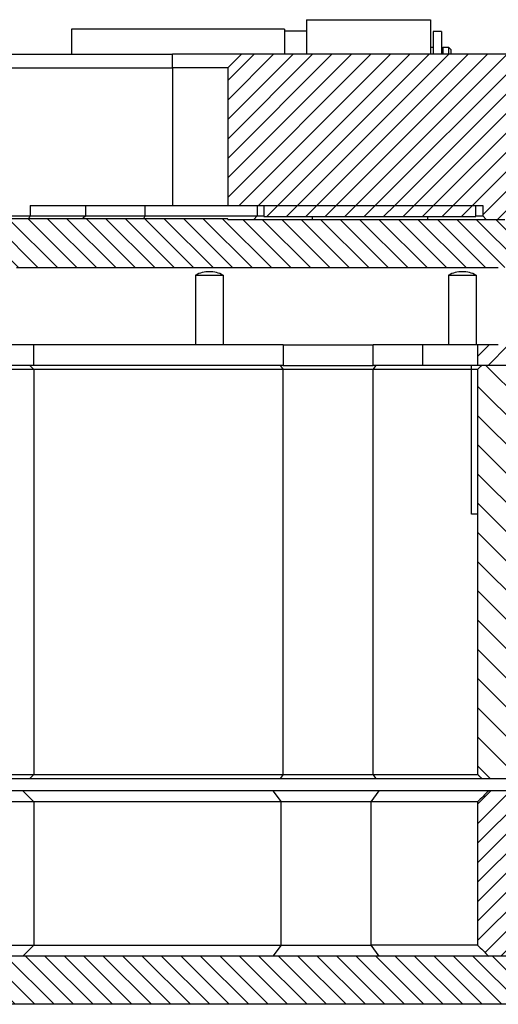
# Model space of a CAD drawing. Extents: x -1809 to 6113, y -4129 to 1471.
# Tile 81 of 197: x 3026 to 3061, y -2823 to -2751. Entities that reach past the tile are written whole.
import ezdxf

# ---------------------------------------------------------------- set-up
doc = ezdxf.new("R2010")
doc.units = 0
doc.linetypes.add('DASHED', pattern=[15, 7, -8])
doc.layers.get('0').update_dxf_attribs({"linetype": 'CONTINUOUS'})
doc.layers.add('1', color=7, linetype='CONTINUOUS')
pattern_1 = [(224.99999999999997, (-1117.569989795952, -6668.135432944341), (0.7071067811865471, -0.7071067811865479), [])]
pattern_2 = [(134.99999999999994, (-1117.569989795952, -6668.135432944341), (-0.7071067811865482, -0.7071067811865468), [])]

# ---------------------------------------------------------------- blocks, each defined once
blk = doc.blocks.new('Z-STACK', base_point=(-660.9662464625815, -2918.356431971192))
at = {"linetype": 'CONTINUOUS'}
h = blk.add_hatch(dxfattribs=at)
h.set_pattern_fill('USER', color=1, angle=224.99999999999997, pattern_type=0)
h.set_pattern_definition(pattern_1)
edge = h.paths.add_edge_path()
edge.add_line((3042.171336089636, -2753.542867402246), (3041.171336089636, -2754.542867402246))
edge.add_line((3041.171336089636, -2754.542867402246), (3041.171336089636, -2764.542867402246))
edge.add_line((3041.171336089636, -2764.542867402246), (3043.311336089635, -2764.542867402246))
edge.add_line((3043.311336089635, -2764.542867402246), (3043.811336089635, -2764.542867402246))
edge.add_line((3043.811336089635, -2764.542867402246), (3047.311336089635, -2764.542867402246))
edge.add_line((3047.311336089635, -2764.542867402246), (3049.311336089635, -2764.542867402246))
edge.add_line((3049.311336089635, -2764.542867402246), (3053.711336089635, -2764.542867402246))
edge.add_line((3053.711336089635, -2764.542867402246), (3055.711336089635, -2764.542867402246))
edge.add_line((3055.711336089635, -2764.542867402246), (3059.211336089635, -2764.542867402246))
edge.add_line((3059.211336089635, -2764.542867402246), (3059.711336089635, -2764.542867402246))
edge.add_line((3059.711336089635, -2764.542867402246), (3059.711336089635, -2765.292867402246))
edge.add_line((3059.711336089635, -2765.292867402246), (3059.961336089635, -2765.542867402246))
edge.add_line((3059.961336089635, -2765.542867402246), (3061.311336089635, -2765.542867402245))
edge.add_line((3061.311336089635, -2765.542867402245), (3062.128493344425, -2765.542867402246))
edge.add_spline(control_points=[(3062.128493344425, -2765.542867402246), (3062.1709188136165, -2765.501199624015), (3062.255770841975, -2765.4178651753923), (3062.3406250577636, -2765.3345329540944), (3062.383052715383, -2765.292867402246)], knot_values=[0, 0, 0, 0, 0.17839595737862, 0.35679191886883, 0.35679191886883, 0.35679191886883, 0.35679191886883], degree=3, periodic=0)
edge.add_line((3062.383052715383, -2765.292867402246), (3062.383052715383, -2759.542867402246))
edge.add_line((3062.383052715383, -2759.542867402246), (3073.311336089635, -2759.542867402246))
edge.add_line((3073.311336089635, -2759.542867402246), (3073.311336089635, -2755.542867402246))
edge.add_line((3073.311336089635, -2755.542867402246), (3071.311336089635, -2753.542867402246))
edge.add_line((3071.311336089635, -2753.542867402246), (3042.171336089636, -2753.542867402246))
h = blk.add_hatch(dxfattribs=at)
h.set_pattern_fill('USER', color=1, angle=224.99999999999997, pattern_type=0)
h.set_pattern_definition(pattern_1)
h.paths.add_polyline_path([(3055.113847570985, -2765.342867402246), (3056.861336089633, -2765.342867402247), (3059.211336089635, -2765.342867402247), (3059.211336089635, -2764.542867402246), (3055.711336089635, -2764.542867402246), (3053.711336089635, -2764.542867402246), (3049.311336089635, -2764.542867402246), (3047.311336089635, -2764.542867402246), (3043.811336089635, -2764.542867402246), (3043.811336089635, -2765.342867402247), (3052.561336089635, -2765.342867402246), (3054.308824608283, -2765.342867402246), (3054.603483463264, -2765.342867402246), (3054.952900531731, -2765.342867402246), (3055.005994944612, -2765.342867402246)])
h = blk.add_hatch(dxfattribs=at)
h.set_pattern_fill('USER', color=3, angle=134.99999999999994, pattern_type=0)
h.set_pattern_definition(pattern_2)
h.paths.add_polyline_path([(3004.254333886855, -2769.042867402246), (3014.261336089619, -2769.042867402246), (3015.66133608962, -2769.042867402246), (3016.90133608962, -2769.042867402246), (3018.10133608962, -2769.042867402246), (3019.341336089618, -2769.042867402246), (3020.741336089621, -2769.042867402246), (3021.98133608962, -2769.042867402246), (3023.181336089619, -2769.042867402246), (3024.421336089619, -2769.042867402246), (3025.82133608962, -2769.042867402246), (3027.06133608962, -2769.042867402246), (3028.261336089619, -2769.042867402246), (3029.501336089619, -2769.042867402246), (3030.90133608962, -2769.042867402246), (3032.14133608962, -2769.042867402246), (3033.341336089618, -2769.042867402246), (3034.581336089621, -2769.042867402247), (3035.98133608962, -2769.042867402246), (3037.221336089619, -2769.042867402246), (3038.421336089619, -2769.042867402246), (3039.661336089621, -2769.042867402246), (3041.06133608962, -2769.042867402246), (3042.301336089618, -2769.042867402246), (3043.501336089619, -2769.042867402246), (3044.741336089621, -2769.042867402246), (3046.14133608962, -2769.042867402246), (3047.381336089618, -2769.042867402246), (3048.58133608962, -2769.042867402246), (3049.82133608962, -2769.042867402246), (3051.221336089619, -2769.042867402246), (3052.461336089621, -2769.042867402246), (3053.66133608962, -2769.042867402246), (3054.90133608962, -2769.042867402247), (3056.301336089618, -2769.042867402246), (3060.842227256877, -2769.042867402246), (3062.383052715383, -2769.042867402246), (3062.383052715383, -2765.542867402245), (3062.128493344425, -2765.542867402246), (3061.311336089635, -2765.542867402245), (3059.961336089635, -2765.542867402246), (3059.061336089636, -2765.542867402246), (3055.711336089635, -2765.542867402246), (3047.311336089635, -2765.542867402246), (3043.061336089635, -2765.542867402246), (3041.171336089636, -2765.542867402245), (3041.171336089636, -2765.492867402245), (3003.301336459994, -2765.492867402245), (3003.301336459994, -2765.542867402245), (3003.301336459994, -2769.042867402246)])
h = blk.add_hatch(dxfattribs=at)
h.set_pattern_fill('USER', color=1, angle=224.99999999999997, pattern_type=0)
h.set_pattern_definition(pattern_1)
h.paths.add_polyline_path([(3060.842227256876, -2774.642867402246), (3060.31038432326, -2774.642867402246), (3059.330046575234, -2774.642867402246), (3059.330046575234, -2776.142867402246), (3059.635184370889, -2776.142867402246), (3060.31038432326, -2776.142867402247), (3060.842227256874, -2776.142867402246), (3063.095962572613, -2776.142867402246), (3063.401561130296, -2776.142867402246), (3063.401561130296, -2774.642867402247)])
h = blk.add_hatch(dxfattribs=at)
h.set_pattern_fill('USER', color=4, scale=1.5, angle=134.99999999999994, pattern_type=0)
h.set_pattern_definition([(134.99999999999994, (-1117.569989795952, -6668.135432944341), (-1.0606601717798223, -1.0606601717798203), [])])
edge = h.paths.add_edge_path()
edge.add_line((3060.31038432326, -2776.142867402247), (3059.635184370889, -2776.142867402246))
edge.add_spline(control_points=[(3059.635184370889, -2776.142867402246), (3059.584326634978, -2776.1928659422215), (3059.482612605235, -2776.2928644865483), (3059.380901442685, -2776.3928659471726), (3059.330046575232, -2776.442867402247)], knot_values=[0, 0, 0, 0, 0.21395623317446, 0.42791246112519, 0.42791246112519, 0.42791246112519, 0.42791246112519], degree=3, periodic=0)
edge.add_line((3059.330046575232, -2776.442867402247), (3059.330046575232, -2805.842867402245))
edge.add_spline(control_points=[(3059.330046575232, -2805.842867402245), (3059.380901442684, -2805.892868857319), (3059.4826126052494, -2805.9928703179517), (3059.584326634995, -2806.092868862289), (3059.635184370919, -2806.142867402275)], knot_values=[0, 0, 0, 0, 0.21395622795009, 0.42791246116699, 0.42791246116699, 0.42791246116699, 0.42791246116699], degree=3, periodic=0)
edge.add_line((3059.635184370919, -2806.142867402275), (3062.077584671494, -2806.142867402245))
edge.add_spline(control_points=[(3062.077584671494, -2806.142867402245), (3062.128494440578, -2806.092865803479), (3062.2303155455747, -2805.9928641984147), (3062.332139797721, -2805.892865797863), (3062.383052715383, -2805.842867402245)], knot_values=[0, 0, 0, 0, 0.21407400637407, 0.42814801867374, 0.42814801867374, 0.42814801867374, 0.42814801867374], degree=3, periodic=0)
edge.add_line((3062.383052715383, -2805.842867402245), (3062.383052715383, -2797.142867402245))
edge.add_line((3062.383052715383, -2797.142867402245), (3075.868876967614, -2797.142867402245))
edge.add_spline(control_points=[(3075.868876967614, -2797.142867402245), (3075.9201618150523, -2797.092864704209), (3076.0227341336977, -2796.99286199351), (3076.1253117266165, -2796.892864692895), (3076.1766018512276, -2796.8428674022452)], knot_values=[0, 0, 0, 0, 0.21488054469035, 0.42976110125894, 0.42976110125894, 0.42976110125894, 0.42976110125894], degree=3, periodic=0)
edge.add_line((3076.176601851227, -2796.842867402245), (3076.176601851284, -2793.442867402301))
edge.add_spline(control_points=[(3076.1766018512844, -2793.4428674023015), (3076.125311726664, -2793.3928701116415), (3076.0227341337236, -2793.292872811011), (3075.920161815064, -2793.19287010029), (3075.868876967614, -2793.142867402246)], knot_values=[0, 0, 0, 0, 0.2148805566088, 0.42976110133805, 0.42976110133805, 0.42976110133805, 0.42976110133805], degree=3, periodic=0)
edge.add_line((3075.868876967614, -2793.142867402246), (3063.401561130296, -2793.142867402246))
edge.add_line((3063.401561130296, -2793.142867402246), (3063.401561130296, -2776.442867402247))
edge.add_spline(control_points=[(3063.4015611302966, -2776.4428674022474), (3063.350626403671, -2776.392869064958), (3063.248758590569, -2776.2928707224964), (3063.1468940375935, -2776.1928690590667), (3063.095962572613, -2776.142867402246)], knot_values=[0, 0, 0, 0, 0.21412057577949, 0.42824114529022, 0.42824114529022, 0.42824114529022, 0.42824114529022], degree=3, periodic=0)
edge.add_line((3063.095962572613, -2776.142867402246), (3060.842227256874, -2776.142867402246))
edge.add_line((3060.842227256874, -2776.142867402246), (3060.31038432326, -2776.142867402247))
h = blk.add_hatch(dxfattribs=at)
h.set_pattern_fill('USER', color=5, angle=224.99999999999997, pattern_type=0)
h.set_pattern_definition(pattern_1)
edge = h.paths.add_edge_path()
edge.add_line((3064.930163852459, -2819.042867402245), (3060.143825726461, -2819.042867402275))
edge.add_spline(control_points=[(3060.143825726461, -2819.042867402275), (3060.008185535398, -2818.9095445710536), (3059.736915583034, -2818.642888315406), (3059.46566619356, -2818.3762111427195), (3059.330046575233, -2818.242867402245)], knot_values=[0, 0, 0, 0, 0.57057790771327, 1.14115577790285, 1.14115577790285, 1.14115577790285, 1.14115577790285], degree=3, periodic=0)
edge.add_line((3059.330046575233, -2818.242867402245), (3059.330046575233, -2807.842867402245))
edge.add_spline(control_points=[(3059.330046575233, -2807.842867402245), (3059.4656661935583, -2807.7095236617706), (3059.7369155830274, -2807.442846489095), (3060.0081855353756, -2807.176190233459), (3060.14382572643, -2807.042867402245)], knot_values=[0, 0, 0, 0, 0.57057787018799, 1.14115577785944, 1.14115577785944, 1.14115577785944, 1.14115577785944], degree=3, periodic=0)
edge.add_line((3060.14382572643, -2807.042867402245), (3063.401561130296, -2807.042867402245))
edge.add_line((3063.401561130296, -2807.042867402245), (3064.930163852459, -2807.042867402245))
edge.add_spline(control_points=[(3064.930163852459, -2807.042867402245), (3065.0151201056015, -2807.1262056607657), (3065.1850374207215, -2807.2928772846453), (3065.354964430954, -2807.4595390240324), (3065.439930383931, -2807.542867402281)], knot_values=[0, 0, 0, 0, 0.35702307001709, 0.714046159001, 0.714046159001, 0.714046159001, 0.714046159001], degree=3, periodic=0)
edge.add_line((3065.439930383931, -2807.542867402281), (3065.439930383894, -2818.542867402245))
edge.add_spline(control_points=[(3065.439930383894, -2818.542867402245), (3065.354964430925, -2818.6261957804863), (3065.185037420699, -2818.792857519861), (3065.0151201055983, -2818.9595291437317), (3064.930163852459, -2819.042867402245)], knot_values=[0, 0, 0, 0, 0.35702308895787, 0.71404615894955, 0.71404615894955, 0.71404615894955, 0.71404615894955], degree=3, periodic=0)
h = blk.add_hatch(dxfattribs=at)
h.set_pattern_fill('USER', color=3, angle=134.99999999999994, pattern_type=0)
h.set_pattern_definition(pattern_2)
h.paths.add_polyline_path([(3010.89961939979, -2819.042867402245), (3010.496750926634, -2819.042867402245), (3009.590357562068, -2819.042867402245), (3009.590357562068, -2822.542867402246), (3287.0323146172, -2822.542867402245), (3287.0323146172, -2819.042867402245), (3286.125921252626, -2819.042867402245), (3285.723052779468, -2819.042867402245), (3282.16133608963, -2819.042867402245), (3281.16133608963, -2819.042867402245), (3280.779183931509, -2819.042867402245), (3279.992936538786, -2819.042867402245), (3279.621336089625, -2819.042867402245), (3279.521335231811, -2819.042867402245), (3279.498858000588, -2819.042867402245), (3278.921336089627, -2819.042867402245), (3278.621336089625, -2819.042867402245), (3277.08133608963, -2819.042867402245), (3276.992970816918, -2819.042867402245), (3276.503280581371, -2819.042867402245), (3276.08133608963, -2819.042867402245), (3274.818558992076, -2819.042867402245), (3273.710954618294, -2819.042867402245), (3273.011435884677, -2819.042867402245), (3272.80859954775, -2819.042867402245), (3272.451664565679, -2819.042867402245), (3272.254996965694, -2819.042867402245), (3272.001827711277, -2819.042867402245), (3270.335072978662, -2819.042867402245), (3266.45664005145, -2819.042867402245), (3266.051951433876, -2819.042867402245), (3265.331591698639, -2819.042867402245), (3264.906640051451, -2819.042867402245), (3264.876999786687, -2819.042867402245), (3264.156640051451, -2819.042867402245), (3263.436280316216, -2819.042867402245), (3263.406640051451, -2819.042867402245), (3262.981688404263, -2819.042867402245), (3262.261328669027, -2819.042867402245), (3261.856640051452, -2819.042867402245), (3252.162809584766, -2819.042867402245), (3251.880090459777, -2819.042867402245), (3244.654635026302, -2819.042867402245), (3244.449633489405, -2819.042867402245), (3244.166280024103, -2819.042867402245), (3243.240421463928, -2819.042867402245), (3240.399942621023, -2819.042867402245), (3240.115873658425, -2819.042867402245), (3236.478846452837, -2819.042867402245), (3231.692508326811, -2819.042867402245), (3220.516824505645, -2819.042867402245), (3218.964490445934, -2819.042867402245), (3210.396912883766, -2819.042867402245), (3209.894847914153, -2819.042867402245), (3205.997987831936, -2819.042867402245), (3205.50829759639, -2819.042867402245), (3201.006844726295, -2819.042867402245), (3197.479124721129, -2819.042867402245), (3195.614561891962, -2819.042867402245), (3195.411725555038, -2819.042867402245), (3192.406620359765, -2819.042867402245), (3192.190671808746, -2819.042867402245), (3156.629893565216, -2819.042867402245), (3156.628939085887, -2819.042867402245), (3152.378562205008, -2819.042867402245), (3151.913955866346, -2819.042867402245), (3151.909083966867, -2819.042867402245), (3148.311336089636, -2819.042867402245), (3139.99373309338, -2819.042867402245), (3139.992778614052, -2819.042867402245), (3104.432000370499, -2819.042867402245), (3104.216051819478, -2819.042867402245), (3101.210946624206, -2819.042867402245), (3101.008110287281, -2819.042867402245), (3099.143547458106, -2819.042867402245), (3095.615827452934, -2819.042867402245), (3091.114374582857, -2819.042867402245), (3090.624684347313, -2819.042867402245), (3086.727824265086, -2819.042867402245), (3086.225759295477, -2819.042867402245), (3077.658181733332, -2819.042867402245), (3076.105847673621, -2819.042867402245), (3064.930163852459, -2819.042867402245), (3060.143825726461, -2819.042867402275), (3056.222729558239, -2819.042867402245), (3052.456392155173, -2819.042867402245), (3052.173038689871, -2819.042867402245), (3044.742581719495, -2819.042867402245), (3044.459862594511, -2819.042867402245), (3027.334062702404, -2819.042867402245), (3026.334062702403, -2819.042867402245), (3026.287599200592, -2819.042867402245), (3024.620844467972, -2819.042867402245), (3024.367675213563, -2819.042867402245), (3024.171007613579, -2819.042867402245), (3023.814072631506, -2819.042867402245), (3023.611236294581, -2819.042867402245), (3020.565983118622, -2819.042867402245), (3020.11939159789, -2819.042867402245), (3019.629701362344, -2819.042867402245), (3017.123814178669, -2819.042867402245), (3016.629735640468, -2819.042867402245)])
at = {"color": 7, "linetype": 'DASHED'}
for p, q in [((3046.911336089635, -2751.042867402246), (3046.911336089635, -2751.842867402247)), ((3046.911336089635, -2751.042867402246), (3055.911336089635, -2751.042867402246)), ((3055.911336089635, -2751.042867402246), (3055.911336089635, -2753.542867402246)), ((3029.811336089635, -2751.742867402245), (3029.811336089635, -2753.542867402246)), ((3045.311336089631, -2751.742867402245), (3029.811336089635, -2751.742867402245)), ((3045.311336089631, -2751.742867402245), (3045.311336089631, -2751.842867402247)), ((3045.311336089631, -2751.842867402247), (3046.911336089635, -2751.842867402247)), ((3045.311336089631, -2751.842867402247), (3045.311336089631, -2753.542867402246)), ((3046.911336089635, -2751.842867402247), (3046.911336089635, -2753.042867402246)), ((3046.911336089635, -2751.842867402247), (3046.911336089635, -2753.042867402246)), ((3046.911336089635, -2751.842867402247), (3046.911336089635, -2753.042867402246)), ((3056.111336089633, -2751.892867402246), (3056.111336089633, -2753.042867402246)), ((3056.711336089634, -2751.892867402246), (3056.111336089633, -2751.892867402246)), ((3056.711336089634, -2751.892867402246), (3056.711336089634, -2753.542867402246)), ((3046.911336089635, -2753.042867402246), (3046.911336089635, -2753.542867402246)), ((3046.911336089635, -2753.042867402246), (3046.911336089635, -2753.542867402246)), ((3046.911336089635, -2753.042867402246), (3046.911336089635, -2753.542867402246)), ((3055.911336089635, -2753.042867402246), (3056.111336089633, -2753.042867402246)), ((3056.111336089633, -2753.042867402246), (3056.111336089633, -2753.542867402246)), ((3056.111336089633, -2753.042867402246), (3056.111336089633, -2753.542867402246)), ((3056.111336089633, -2753.042867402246), (3056.111336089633, -2753.542867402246)), ((3056.811336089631, -2753.042867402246), (3057.211336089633, -2753.042867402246)), ((3056.811336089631, -2753.042867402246), (3056.811336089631, -2753.542867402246)), ((3057.411336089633, -2753.242867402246), (3057.211336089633, -2753.042867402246)), ((3057.211336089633, -2753.042867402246), (3057.211336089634, -2753.542867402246)), ((3057.411336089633, -2753.542867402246), (3057.411336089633, -2753.242867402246)), ((3041.171336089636, -2765.542867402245), (3043.061336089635, -2765.542867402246)), ((3043.061336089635, -2765.542867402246), (3047.311336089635, -2765.542867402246)), ((3047.311336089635, -2765.542867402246), (3055.711336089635, -2765.542867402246)), ((3052.561336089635, -2765.342867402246), (3054.308824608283, -2765.342867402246)), ((3054.308824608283, -2765.342867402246), (3054.603483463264, -2765.342867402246)), ((3054.603483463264, -2765.342867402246), (3054.952900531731, -2765.342867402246)), ((3054.952900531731, -2765.342867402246), (3055.005994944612, -2765.342867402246)), ((3055.005994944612, -2765.342867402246), (3055.113847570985, -2765.342867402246)), ((3055.113847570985, -2765.342867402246), (3056.861336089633, -2765.342867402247)), ((3055.711336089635, -2765.542867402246), (3059.061336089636, -2765.542867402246)), ((3059.061336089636, -2765.542867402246), (3059.961336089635, -2765.542867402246)), ((3060.31038432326, -2774.642867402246), (3059.330046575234, -2774.642867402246)), ((3060.842227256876, -2774.642867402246), (3060.31038432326, -2774.642867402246)), ((3056.696460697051, -2776.142867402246), (3055.380757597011, -2776.142867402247)), ((3056.8954792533, -2776.142867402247), (3056.696460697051, -2776.142867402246)), ((3058.891695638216, -2776.142867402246), (3056.8954792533, -2776.142867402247)), ((3059.330046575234, -2776.142867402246), (3058.891695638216, -2776.142867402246)), ((3059.635184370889, -2776.142867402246), (3059.330046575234, -2776.142867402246)), ((3060.31038432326, -2776.142867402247), (3059.635184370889, -2776.142867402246)), ((3060.842227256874, -2776.142867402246), (3060.31038432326, -2776.142867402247)), ((3063.095962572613, -2776.142867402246), (3060.842227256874, -2776.142867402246)), ((3026.334062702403, -2819.042867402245), (3026.287599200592, -2819.042867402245)), ((3052.173038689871, -2819.042867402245), (3044.459862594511, -2819.042867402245))]:
    blk.add_line(p, q, dxfattribs=at)
at = {"color": 7, "linetype": 'CONTINUOUS'}
for p, q in [((3046.911336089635, -2751.042867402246), (3046.911336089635, -2751.842867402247)), ((3046.911336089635, -2751.042867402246), (3055.911336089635, -2751.042867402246)), ((3055.911336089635, -2751.042867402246), (3055.911336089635, -2753.542867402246)), ((3029.811336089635, -2751.742867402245), (3029.811336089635, -2753.542867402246)), ((3045.311336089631, -2751.742867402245), (3029.811336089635, -2751.742867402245)), ((3045.311336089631, -2751.742867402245), (3045.311336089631, -2751.842867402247)), ((3045.311336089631, -2751.842867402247), (3046.911336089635, -2751.842867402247)), ((3045.311336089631, -2751.842867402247), (3045.311336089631, -2753.542867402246)), ((3046.911336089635, -2751.842867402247), (3046.911336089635, -2753.042867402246)), ((3056.111336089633, -2751.892867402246), (3056.111336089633, -2753.042867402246)), ((3056.711336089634, -2751.892867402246), (3056.111336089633, -2751.892867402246)), ((3056.711336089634, -2751.892867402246), (3056.711336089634, -2753.542867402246)), ((3046.911336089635, -2753.042867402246), (3046.911336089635, -2753.542867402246)), ((3055.911336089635, -2753.042867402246), (3056.111336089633, -2753.042867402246)), ((3056.111336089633, -2753.042867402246), (3056.111336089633, -2753.542867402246)), ((3056.811336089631, -2753.042867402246), (3057.211336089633, -2753.042867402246)), ((3056.811336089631, -2753.042867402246), (3056.811336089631, -2753.542867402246)), ((3057.411336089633, -2753.242867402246), (3057.211336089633, -2753.042867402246)), ((3057.211336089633, -2753.042867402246), (3057.211336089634, -2753.542867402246)), ((3057.411336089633, -2753.542867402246), (3057.411336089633, -2753.242867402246)), ((3003.301336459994, -2753.542867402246), (3037.171336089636, -2753.542867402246)), ((3042.171336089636, -2753.542867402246), (3037.171336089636, -2753.542867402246)), ((3042.171336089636, -2753.542867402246), (3041.171336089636, -2754.542867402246)), ((3071.311336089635, -2753.542867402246), (3042.171336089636, -2753.542867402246)), ((3003.301336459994, -2754.542867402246), (3037.171336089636, -2754.542867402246)), ((3041.171336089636, -2754.542867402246), (3037.171336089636, -2754.542867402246)), ((3041.171336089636, -2754.542867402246), (3041.171336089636, -2764.542867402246)), ((3026.827546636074, -2764.542867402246), (3030.848241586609, -2764.542867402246)), ((3026.827546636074, -2764.542867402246), (3026.827546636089, -2765.29286740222)), ((3030.848241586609, -2764.542867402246), (3030.848241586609, -2765.292867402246)), ((3030.848241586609, -2764.542867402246), (3035.144242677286, -2764.542867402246)), ((3035.144242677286, -2764.542867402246), (3035.144242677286, -2765.292867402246)), ((3035.144242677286, -2764.542867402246), (3037.171336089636, -2764.542867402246)), ((3037.171336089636, -2764.542867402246), (3041.171336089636, -2764.542867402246)), ((3041.171336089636, -2764.542867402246), (3043.311336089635, -2764.542867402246)), ((3043.311336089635, -2764.542867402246), (3043.311336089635, -2765.292867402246)), ((3043.311336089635, -2764.542867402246), (3043.811336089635, -2764.542867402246)), ((3043.811336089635, -2764.542867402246), (3047.311336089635, -2764.542867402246)), ((3043.811336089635, -2764.542867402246), (3043.811336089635, -2765.342867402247)), ((3043.811336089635, -2764.542867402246), (3047.311336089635, -2764.542867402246)), ((3047.311336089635, -2764.542867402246), (3049.311336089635, -2764.542867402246)), ((3047.311336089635, -2764.542867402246), (3049.311336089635, -2764.542867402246)), ((3049.311336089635, -2764.542867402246), (3053.711336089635, -2764.542867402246)), ((3049.311336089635, -2764.542867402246), (3053.711336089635, -2764.542867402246)), ((3053.711336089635, -2764.542867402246), (3055.711336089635, -2764.542867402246)), ((3053.711336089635, -2764.542867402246), (3055.711336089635, -2764.542867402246)), ((3055.711336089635, -2764.542867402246), (3059.211336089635, -2764.542867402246)), ((3055.711336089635, -2764.542867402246), (3059.211336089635, -2764.542867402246)), ((3059.211336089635, -2765.342867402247), (3059.211336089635, -2764.542867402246)), ((3059.211336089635, -2764.542867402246), (3059.711336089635, -2764.542867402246)), ((3059.711336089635, -2764.542867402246), (3059.711336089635, -2765.292867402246)), ((3003.301336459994, -2765.292867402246), (3026.827546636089, -2765.29286740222)), ((3041.171336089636, -2765.492867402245), (3003.301336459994, -2765.492867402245)), ((3026.827546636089, -2765.29286740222), (3030.848241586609, -2765.292867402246)), ((3030.848241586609, -2765.292867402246), (3035.144242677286, -2765.292867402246)), ((3035.144242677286, -2765.292867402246), (3043.311336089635, -2765.292867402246)), ((3041.171336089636, -2765.542867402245), (3041.171336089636, -2765.492867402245)), ((3041.171336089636, -2765.542867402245), (3043.061336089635, -2765.542867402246)), ((3043.311336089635, -2765.292867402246), (3043.061336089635, -2765.542867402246)), ((3043.061336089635, -2765.542867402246), (3047.311336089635, -2765.542867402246)), ((3043.311336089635, -2765.292867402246), (3043.811336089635, -2765.292867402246)), ((3043.811336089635, -2765.342867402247), (3052.561336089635, -2765.342867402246)), ((3047.311336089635, -2765.542867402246), (3055.711336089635, -2765.542867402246)), ((3052.561336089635, -2765.342867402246), (3054.308824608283, -2765.342867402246)), ((3054.308824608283, -2765.342867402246), (3054.603483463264, -2765.342867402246)), ((3054.603483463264, -2765.342867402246), (3054.952900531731, -2765.342867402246)), ((3054.952900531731, -2765.342867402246), (3055.005994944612, -2765.342867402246)), ((3055.005994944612, -2765.342867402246), (3055.113847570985, -2765.342867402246)), ((3055.113847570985, -2765.342867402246), (3056.861336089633, -2765.342867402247)), ((3055.711336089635, -2765.542867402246), (3059.061336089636, -2765.542867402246)), ((3056.861336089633, -2765.342867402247), (3059.211336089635, -2765.342867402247)), ((3059.061336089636, -2765.542867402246), (3059.961336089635, -2765.542867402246)), ((3059.211336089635, -2765.292867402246), (3059.711336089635, -2765.292867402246)), ((3059.711336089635, -2765.292867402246), (3059.961336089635, -2765.542867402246)), ((3059.961336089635, -2765.542867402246), (3061.311336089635, -2765.542867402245)), ((3059.961336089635, -2765.542867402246), (3061.311336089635, -2765.542867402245)), ((3038.841558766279, -2769.592867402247), (3038.841558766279, -2774.642867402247)), ((3038.841558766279, -2769.592867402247), (3040.548665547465, -2769.592867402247)), ((3040.548665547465, -2769.592867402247), (3040.841558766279, -2769.592867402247)), ((3040.841558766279, -2769.592867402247), (3040.841558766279, -2774.642867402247)), ((3057.226335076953, -2769.592867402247), (3058.799911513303, -2769.592867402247)), ((3057.226335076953, -2769.592867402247), (3057.226335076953, -2774.642867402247)), ((3058.799911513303, -2769.592867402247), (3059.226335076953, -2769.592867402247)), ((3059.226335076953, -2769.592867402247), (3059.226335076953, -2774.642867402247)), ((3027.087599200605, -2774.642867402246), (3024.926991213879, -2774.642867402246)), ((3027.087599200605, -2776.142867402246), (3027.087599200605, -2774.642867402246)), ((3045.199837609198, -2774.642867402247), (3027.087599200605, -2774.642867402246)), ((3045.199837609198, -2774.642867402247), (3051.749029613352, -2774.642867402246)), ((3055.360636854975, -2774.642867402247), (3051.749029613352, -2774.642867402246)), ((3058.895649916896, -2774.642867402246), (3055.360636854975, -2774.642867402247)), ((3055.360636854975, -2776.142867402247), (3055.360636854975, -2774.642867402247)), ((3059.330046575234, -2774.642867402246), (3058.895649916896, -2774.642867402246)), ((3060.31038432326, -2774.642867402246), (3059.330046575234, -2774.642867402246)), ((3059.330046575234, -2774.642867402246), (3059.330046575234, -2776.142867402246)), ((3060.842227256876, -2774.642867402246), (3060.31038432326, -2774.642867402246)), ((3026.787599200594, -2776.142867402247), (3024.98525767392, -2776.142867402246)), ((3027.087599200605, -2776.142867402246), (3026.787599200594, -2776.142867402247)), ((3044.975356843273, -2776.142867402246), (3027.087599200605, -2776.142867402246)), ((3045.199837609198, -2776.142867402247), (3044.975356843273, -2776.142867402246)), ((3045.199837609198, -2776.142867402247), (3047.524443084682, -2776.142867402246)), ((3047.524443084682, -2776.142867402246), (3047.92729942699, -2776.142867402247)), ((3047.92729942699, -2776.142867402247), (3051.749029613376, -2776.142867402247)), ((3051.961161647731, -2776.142867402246), (3051.749029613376, -2776.142867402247)), ((3055.080757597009, -2776.142867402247), (3051.961161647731, -2776.142867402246)), ((3055.360636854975, -2776.142867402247), (3055.080757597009, -2776.142867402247)), ((3055.380757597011, -2776.142867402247), (3055.360636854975, -2776.142867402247)), ((3059.635184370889, -2776.142867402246), (3059.330046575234, -2776.142867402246)), ((3060.31038432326, -2776.142867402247), (3059.635184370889, -2776.142867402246)), ((3060.842227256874, -2776.142867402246), (3060.31038432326, -2776.142867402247)), ((3063.095962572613, -2776.142867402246), (3060.842227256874, -2776.142867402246)), ((3026.287599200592, -2807.042867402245), (3024.620844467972, -2807.042867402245)), ((3044.459862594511, -2807.042867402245), (3026.287599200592, -2807.042867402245)), ((3026.287599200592, -2807.042867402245), (3027.08759920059, -2807.842867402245)), ((3052.173038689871, -2807.042867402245), (3044.459862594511, -2807.042867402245)), ((3027.08759920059, -2807.842867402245), (3024.926991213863, -2807.842867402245)), ((3027.08759920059, -2807.842867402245), (3027.08759920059, -2818.242867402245)), ((3045.058430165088, -2807.842867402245), (3027.08759920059, -2807.842867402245)), ((3051.607353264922, -2807.842867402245), (3045.058430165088, -2807.842867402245)), ((3059.330046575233, -2818.242867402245), (3051.607353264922, -2818.242867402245)), ((3026.287599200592, -2819.042867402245), (3024.620844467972, -2819.042867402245)), ((3026.334062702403, -2819.042867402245), (3026.287599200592, -2819.042867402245)), ((3027.334062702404, -2819.042867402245), (3026.334062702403, -2819.042867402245)), ((3044.459862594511, -2819.042867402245), (3027.334062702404, -2819.042867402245)), ((3044.742581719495, -2819.042867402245), (3044.459862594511, -2819.042867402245)), ((3052.173038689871, -2819.042867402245), (3044.742581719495, -2819.042867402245)), ((3052.456392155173, -2819.042867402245), (3052.173038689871, -2819.042867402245)), ((3056.222729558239, -2819.042867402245), (3052.456392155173, -2819.042867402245)), ((3060.143825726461, -2819.042867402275), (3056.222729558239, -2819.042867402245))]:
    blk.add_line(p, q, dxfattribs=at)
at = {"color": 1, "linetype": 'CONTINUOUS'}
for p, q in [((3037.171336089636, -2754.542867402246), (3037.171336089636, -2753.542867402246)), ((3037.171336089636, -2754.542867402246), (3037.171336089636, -2764.542867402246)), ((3047.311336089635, -2765.342867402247), (3047.311336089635, -2765.542867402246)), ((3055.711336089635, -2765.542867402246), (3055.711336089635, -2765.342867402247)), ((3045.199837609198, -2774.642867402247), (3045.199837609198, -2776.142867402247)), ((3051.749029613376, -2776.142867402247), (3051.749029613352, -2774.642867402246)), ((3044.459862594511, -2807.042867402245), (3045.058430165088, -2807.842867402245)), ((3051.607353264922, -2807.842867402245), (3052.173038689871, -2807.042867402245)), ((3045.058430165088, -2818.242867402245), (3045.058430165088, -2807.842867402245)), ((3051.607353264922, -2818.242867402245), (3051.607353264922, -2807.842867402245)), ((3045.058430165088, -2818.242867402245), (3044.459862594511, -2819.042867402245)), ((3052.173038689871, -2819.042867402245), (3051.607353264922, -2818.242867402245))]:
    blk.add_line(p, q, dxfattribs=at)
at = {"color": 3, "linetype": 'CONTINUOUS'}
for p, q in [((3025.82133608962, -2769.042867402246), (3027.06133608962, -2769.042867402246)), ((3027.06133608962, -2769.042867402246), (3028.261336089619, -2769.042867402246)), ((3028.261336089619, -2769.042867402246), (3029.501336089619, -2769.042867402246)), ((3029.501336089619, -2769.042867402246), (3030.90133608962, -2769.042867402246)), ((3030.90133608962, -2769.042867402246), (3032.14133608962, -2769.042867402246)), ((3032.14133608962, -2769.042867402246), (3033.341336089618, -2769.042867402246)), ((3033.341336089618, -2769.042867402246), (3034.581336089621, -2769.042867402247)), ((3034.581336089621, -2769.042867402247), (3035.98133608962, -2769.042867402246)), ((3035.98133608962, -2769.042867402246), (3037.221336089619, -2769.042867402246)), ((3037.221336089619, -2769.042867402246), (3038.421336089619, -2769.042867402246)), ((3038.421336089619, -2769.042867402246), (3039.661336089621, -2769.042867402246)), ((3039.661336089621, -2769.042867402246), (3041.06133608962, -2769.042867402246)), ((3041.06133608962, -2769.042867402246), (3042.301336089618, -2769.042867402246)), ((3042.301336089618, -2769.042867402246), (3043.501336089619, -2769.042867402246)), ((3043.501336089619, -2769.042867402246), (3044.741336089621, -2769.042867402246)), ((3044.741336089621, -2769.042867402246), (3046.14133608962, -2769.042867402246)), ((3046.14133608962, -2769.042867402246), (3047.381336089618, -2769.042867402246)), ((3047.381336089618, -2769.042867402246), (3048.58133608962, -2769.042867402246)), ((3048.58133608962, -2769.042867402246), (3049.82133608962, -2769.042867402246)), ((3049.82133608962, -2769.042867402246), (3051.221336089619, -2769.042867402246)), ((3051.221336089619, -2769.042867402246), (3052.461336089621, -2769.042867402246)), ((3052.461336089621, -2769.042867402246), (3053.66133608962, -2769.042867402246)), ((3053.66133608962, -2769.042867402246), (3054.90133608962, -2769.042867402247)), ((3054.90133608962, -2769.042867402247), (3056.301336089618, -2769.042867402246)), ((3056.301336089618, -2769.042867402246), (3060.842227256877, -2769.042867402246)), ((3287.0323146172, -2822.542867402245), (3009.590357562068, -2822.542867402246))]:
    blk.add_line(p, q, dxfattribs=at)
at = {"color": 4, "linetype": 'DASHED'}
for p, q in [((3026.787599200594, -2776.142867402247), (3024.98525767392, -2776.142867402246)), ((3027.087599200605, -2776.142867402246), (3026.787599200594, -2776.142867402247)), ((3044.975356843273, -2776.142867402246), (3027.087599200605, -2776.142867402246)), ((3045.199837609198, -2776.142867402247), (3044.975356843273, -2776.142867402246)), ((3045.199837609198, -2776.142867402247), (3047.524443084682, -2776.142867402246)), ((3047.524443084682, -2776.142867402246), (3047.92729942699, -2776.142867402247)), ((3047.92729942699, -2776.142867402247), (3051.749029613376, -2776.142867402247)), ((3051.961161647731, -2776.142867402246), (3051.749029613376, -2776.142867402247)), ((3055.080757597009, -2776.142867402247), (3051.961161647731, -2776.142867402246)), ((3055.360636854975, -2776.142867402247), (3055.080757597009, -2776.142867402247)), ((3055.380757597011, -2776.142867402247), (3055.360636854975, -2776.142867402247)), ((3059.635184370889, -2776.142867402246), (3059.330046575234, -2776.142867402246))]:
    blk.add_line(p, q, dxfattribs=at)
at = {"color": 4, "linetype": 'CONTINUOUS'}
for p, q in [((3026.787599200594, -2776.142867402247), (3027.087599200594, -2776.442867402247)), ((3044.975356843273, -2776.142867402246), (3045.199837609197, -2776.442867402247)), ((3051.749029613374, -2776.442867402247), (3051.961161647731, -2776.142867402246)), ((3056.696460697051, -2776.142867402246), (3055.380757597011, -2776.142867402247)), ((3056.8954792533, -2776.142867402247), (3056.696460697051, -2776.142867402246)), ((3058.891695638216, -2776.142867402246), (3056.8954792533, -2776.142867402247)), ((3059.330046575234, -2776.142867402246), (3058.891695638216, -2776.142867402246)), ((3060.31038432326, -2776.142867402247), (3059.635184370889, -2776.142867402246)), ((3060.842227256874, -2776.142867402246), (3060.31038432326, -2776.142867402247)), ((3063.095962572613, -2776.142867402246), (3060.842227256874, -2776.142867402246)), ((3027.087599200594, -2776.442867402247), (3024.926991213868, -2776.442867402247)), ((3045.199837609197, -2776.442867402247), (3027.087599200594, -2776.442867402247)), ((3027.087599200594, -2776.442867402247), (3027.087599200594, -2805.842867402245)), ((3051.749029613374, -2776.442867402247), (3045.199837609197, -2776.442867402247)), ((3045.199837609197, -2805.842867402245), (3045.199837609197, -2776.442867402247)), ((3058.89754701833, -2776.442867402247), (3051.749029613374, -2776.442867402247)), ((3051.749029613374, -2805.842867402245), (3051.749029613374, -2776.442867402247)), ((3059.330046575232, -2776.442867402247), (3058.89754701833, -2776.442867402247)), ((3058.89754701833, -2786.942867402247), (3058.89754701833, -2776.442867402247)), ((3059.330046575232, -2776.442867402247), (3059.330046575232, -2805.842867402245)), ((3059.330046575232, -2786.942867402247), (3058.89754701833, -2786.942867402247)), ((3024.812186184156, -2806.142867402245), (3026.787599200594, -2806.142867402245)), ((3024.926991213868, -2805.842867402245), (3027.087599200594, -2805.842867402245)), ((3026.787599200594, -2806.142867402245), (3027.087599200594, -2805.842867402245)), ((3026.787599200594, -2806.142867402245), (3044.975356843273, -2806.142867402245)), ((3027.087599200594, -2805.842867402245), (3045.199837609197, -2805.842867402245)), ((3045.199837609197, -2805.842867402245), (3044.975356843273, -2806.142867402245)), ((3044.975356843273, -2806.142867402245), (3051.961161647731, -2806.142867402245)), ((3045.199837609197, -2805.842867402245), (3051.749029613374, -2805.842867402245)), ((3051.749029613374, -2805.842867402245), (3059.330046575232, -2805.842867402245)), ((3051.961161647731, -2806.142867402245), (3051.749029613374, -2805.842867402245)), ((3051.961161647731, -2806.142867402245), (3059.635184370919, -2806.142867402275)), ((3059.635184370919, -2806.142867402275), (3062.077584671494, -2806.142867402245))]:
    blk.add_line(p, q, dxfattribs=at)
at = {"color": 5, "linetype": 'CONTINUOUS'}
for p, q in [((3060.14382572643, -2807.042867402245), (3052.173038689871, -2807.042867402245)), ((3063.401561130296, -2807.042867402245), (3060.14382572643, -2807.042867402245)), ((3059.330046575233, -2807.842867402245), (3051.607353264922, -2807.842867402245)), ((3059.330046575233, -2807.842867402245), (3059.330046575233, -2818.242867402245)), ((3024.926991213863, -2818.242867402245), (3027.08759920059, -2818.242867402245)), ((3026.287599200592, -2819.042867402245), (3027.08759920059, -2818.242867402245)), ((3027.08759920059, -2818.242867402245), (3045.058430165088, -2818.242867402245)), ((3045.058430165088, -2818.242867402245), (3051.607353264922, -2818.242867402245)), ((3064.930163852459, -2819.042867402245), (3060.143825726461, -2819.042867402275)), ((3064.930163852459, -2819.042867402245), (3060.143825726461, -2819.042867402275))]:
    blk.add_line(p, q, dxfattribs=at)
at = {"color": 5, "linetype": 'DASHED'}
for p, q in [((3026.287599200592, -2819.042867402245), (3024.620844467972, -2819.042867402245)), ((3027.334062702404, -2819.042867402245), (3026.334062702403, -2819.042867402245)), ((3044.459862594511, -2819.042867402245), (3027.334062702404, -2819.042867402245)), ((3056.222729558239, -2819.042867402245), (3052.173038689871, -2819.042867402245)), ((3060.143825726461, -2819.042867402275), (3056.222729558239, -2819.042867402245))]:
    blk.add_line(p, q, dxfattribs=at)
at = {"color": 7, "linetype": 'CONTINUOUS'}
for centre, radius, start, end in [((3039.841558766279, -2771.467867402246), 2.125, 90, 118.07248693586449), ((3039.841558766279, -2771.467867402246), 2.1249999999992, 61.9275130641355, 90), ((3058.226335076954, -2771.467867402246), 2.125, 90.00000000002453, 118.07248693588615), ((3058.226335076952, -2771.467867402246), 2.12499999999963, 61.92751306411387, 89.99999999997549)]:
    blk.add_arc(centre, radius, start, end, dxfattribs=at)
for points, knots in [([(3026.827546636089, -2765.29286740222), (3026.802170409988, -2765.334713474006), (3026.776911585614, -2765.3763790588), (3026.751770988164, -2765.417862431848), (3026.736592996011, -2765.44290695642), (3026.721443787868, -2765.467908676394), (3026.706323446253, -2765.492867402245)], [0, 0, 0, 0, 0.1461701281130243, 0.1461701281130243, 0.1461701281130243, 0.2337660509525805, 0.2337660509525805, 0.2337660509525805, 0.2337660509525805]), ([(3030.587775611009, -2765.492867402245), (3030.620554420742, -2765.467509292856), (3030.653160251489, -2765.442354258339), (3030.685593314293, -2765.417402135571), (3030.740504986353, -2765.375156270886), (3030.794717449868, -2765.333648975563), (3030.848241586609, -2765.292867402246)], [0.0811117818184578, 0.0811117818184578, 0.0811117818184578, 0.0811117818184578, 0.2051685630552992, 0.2051685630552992, 0.2051685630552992, 0.4100183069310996, 0.4100183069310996, 0.4100183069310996, 0.4100183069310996]), ([(3035.144242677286, -2765.292867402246), (3035.130828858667, -2765.333802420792), (3035.116960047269, -2765.375313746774), (3035.102635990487, -2765.417402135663), (3035.094108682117, -2765.442457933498), (3035.085455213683, -2765.467614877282), (3035.076679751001, -2765.492867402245)], [0, 0, 0, 0, 0.1313017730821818, 0.1313017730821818, 0.1313017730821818, 0.2113649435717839, 0.2113649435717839, 0.2113649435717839, 0.2113649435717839])]:
    blk.add_open_spline(points, degree=3, knots=knots, dxfattribs=at)
at = {"color": 4, "linetype": 'CONTINUOUS'}
for points, knots in [([(3058.89754701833, -2776.442867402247), (3058.896532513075, -2776.393174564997), (3058.895534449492, -2776.343182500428), (3058.894553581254, -2776.292892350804), (3058.89357480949, -2776.242709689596), (3058.892622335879, -2776.192700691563), (3058.891695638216, -2776.142867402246)], [0, 0, 0, 0, 0.1500049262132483, 0.1500049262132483, 0.1500049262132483, 0.3000570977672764, 0.3000570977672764, 0.3000570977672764, 0.3000570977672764]), ([(3059.635184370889, -2776.142867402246), (3059.584326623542, -2776.192865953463), (3059.533469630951, -2776.242865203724), (3059.482613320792, -2776.292865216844), (3059.431757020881, -2776.342865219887), (3059.380901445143, -2776.392865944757), (3059.330046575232, -2776.442867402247)], [0, 0, 0, 0, 0.213956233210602, 0.213956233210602, 0.213956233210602, 0.4279124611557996, 0.4279124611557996, 0.4279124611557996, 0.4279124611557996]), ([(3059.330046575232, -2805.842867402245), (3059.380901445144, -2805.892868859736), (3059.431757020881, -2805.942869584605), (3059.482613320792, -2805.992869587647), (3059.533469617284, -2806.042869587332), (3059.584326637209, -2806.092868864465), (3059.635184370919, -2806.142867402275)], [0, 0, 0, 0, 0.2139562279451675, 0.2139562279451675, 0.2139562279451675, 0.4279124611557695, 0.4279124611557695, 0.4279124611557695, 0.4279124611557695])]:
    blk.add_open_spline(points, degree=3, knots=knots, dxfattribs=at)
at = {"color": 5, "linetype": 'CONTINUOUS'}
for points, knots in [([(3060.14382572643, -2807.042867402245), (3060.008126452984, -2807.176248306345), (3059.872489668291, -2807.309578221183), (3059.736920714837, -2807.442851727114), (3059.602066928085, -2807.575422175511), (3059.466443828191, -2807.708759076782), (3059.330046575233, -2807.842867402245)], [0, 0, 0, 0, 0.5705779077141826, 0.5705779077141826, 0.5705779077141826, 1.141155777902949, 1.141155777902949, 1.141155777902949, 1.141155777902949]), ([(3059.330046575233, -2818.242867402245), (3059.46651594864, -2818.377046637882), (3059.602138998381, -2818.510383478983), (3059.736920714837, -2818.642883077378), (3059.872312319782, -2818.775982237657), (3060.007950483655, -2818.909313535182), (3060.143825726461, -2819.042867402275)], [0, 0, 0, 0, 0.570577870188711, 0.570577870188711, 0.570577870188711, 1.141155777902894, 1.141155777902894, 1.141155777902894, 1.141155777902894])]:
    blk.add_open_spline(points, degree=3, knots=knots, dxfattribs=at)

msp = doc.modelspace()

# ---------------------------------------------------------------- block references
at = {"layer": '1'}
msp.add_blockref('Z-STACK', (-660.9662464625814, -2918.3564319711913), dxfattribs=at)

doc.saveas('drawing.dxf')
